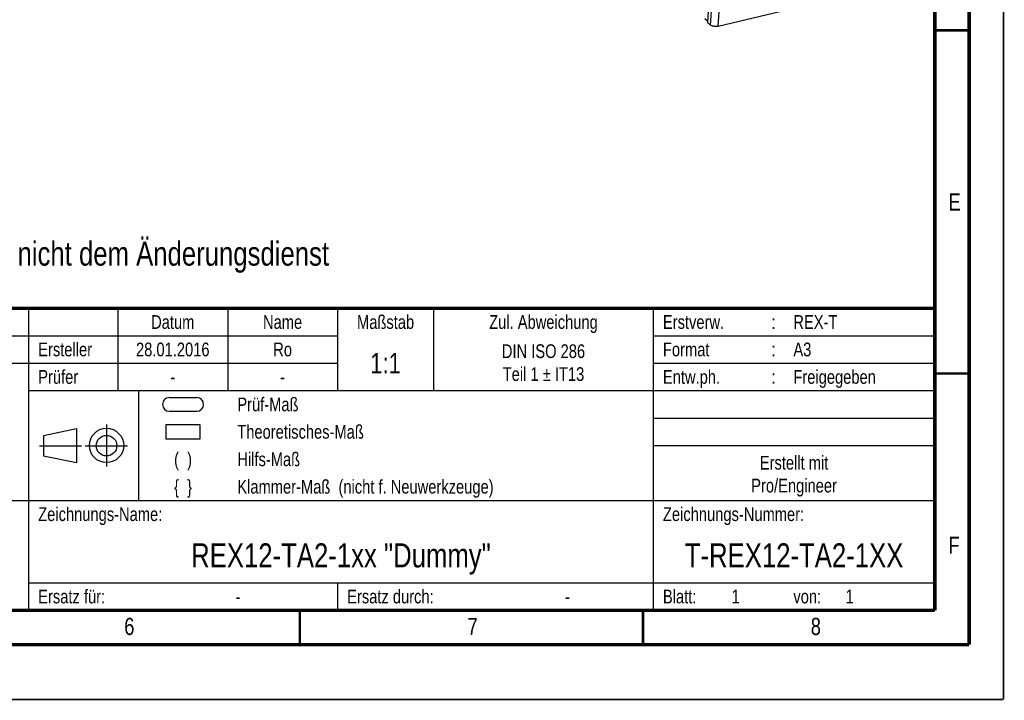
# Model space of a CAD drawing. Extents: x 0 to 420, y 0 to 297.
# Tile 18 of 39: x 277 to 420, y 0 to 99. Entities that reach past the tile are written whole.
import ezdxf

# ---------------------------------------------------------------- set-up
doc = ezdxf.new("R2010")
doc.units = 0
doc.header["$LTSCALE"] = 23.1
for name, color, linetype in [('_NOTIZEN', 7, 'CONTINUOUS'), ('T-REX12-TA2-1XX_DXF_FORMAT', 7, 'CONTINUOUS'), ('T-REX12-TA2-1XX_DXF_TEXT', 7, 'CONTINUOUS'), ('T-REX12-TA2-DXF_CONTINUOUS_LINE', 7, 'CONTINUOUS')]:
    doc.layers.add(name, color=color, linetype=linetype)
doc.styles.get("Standard").update_dxf_attribs({"font": 'txt', "width": 0.8})

# ---------------------------------------------------------------- blocks, each defined once
blk = doc.blocks.new('PROJEKTIONSMETHODE_BL0', base_point=(286, 37))
at = {"layer": 'T-REX12-TA2-DXF_CONTINUOUS_LINE', "color": 5, "linetype": 'CONTINUOUS'}
for p, q in [((280.15, 38.46), (284.98, 39.46)), ((284.98, 39.46), (284.98, 34.5)), ((280.15, 38.46), (280.15, 35.45)), ((284.98, 34.5), (280.15, 35.45))]:
    blk.add_line(p, q, dxfattribs=at)
at = {"layer": 'T-REX12-TA2-DXF_CONTINUOUS_LINE', "color": 9, "linetype": 'CONTINUOUS'}
for p, q in [((289.34, 40.05), (289.34, 33.95)), ((279.61, 36.95), (285.7, 36.95)), ((286.25, 36.95), (292.39, 36.95))]:
    blk.add_line(p, q, dxfattribs=at)
at = {"layer": 'T-REX12-TA2-DXF_CONTINUOUS_LINE', "color": 5, "linetype": 'CONTINUOUS'}
for centre, radius in [((289.35, 37.01), 2.5), ((289.35, 36.98), 1.5)]:
    blk.add_circle(centre, radius, dxfattribs=at)
blk = doc.blocks.new('PRUEF_BEMASSUNG_BL1', base_point=(300.5, 43))
at = {"layer": 'T-REX12-TA2-DXF_CONTINUOUS_LINE', "color": 7, "linetype": 'CONTINUOUS'}
for p, q in [((298.5, 44), (302.5, 44)), ((298.5, 42), (302.5, 42))]:
    blk.add_line(p, q, dxfattribs=at)
for centre, start, end in [((298.5, 43), 90, 270), ((302.5, 43), 270, 90)]:
    blk.add_arc(centre, 1, start, end, dxfattribs=at)
blk = doc.blocks.new('THEORETISCHE_BEMASSUNG_BL2', base_point=(300.5, 39))
at = {"layer": 'T-REX12-TA2-DXF_CONTINUOUS_LINE', "color": 7, "linetype": 'CONTINUOUS'}
for p, q in [((298, 40), (298, 38)), ((303, 40), (298, 40)), ((303, 38), (303, 40)), ((298, 38), (303, 38))]:
    blk.add_line(p, q, dxfattribs=at)

msp = doc.modelspace()

# ---------------------------------------------------------------- linework, layer by layer
at = {"layer": 'T-REX12-TA2-1XX_DXF_FORMAT', "color": 2, "linetype": 'CONTINUOUS'}
for p, q in [((225, 57), (410, 57)), ((278, 57), (278, 13)), ((291, 57), (291, 45)), ((307, 57), (307, 45)), ((323, 57), (323, 45)), ((337, 57), (337, 45)), ((369, 57), (369, 13)), ((410, 57), (410, 13)), ((225, 53), (323, 53)), ((369, 53), (410, 53)), ((225, 49), (323, 49)), ((369, 49), (410, 49)), ((278, 45), (410, 45)), ((294, 45), (294, 29)), ((369, 41), (410, 41)), ((369, 37), (410, 37)), ((225, 29), (410, 29)), ((278, 17), (410, 17)), ((323, 17), (323, 13)), ((225, 13), (410, 13))]:
    msp.add_line(p, q, dxfattribs=at)
at = {"layer": 'T-REX12-TA2-1XX_DXF_FORMAT', "color": 9, "linetype": 'CONTINUOUS', "const_width": 0.25}
for points in [[(420, 0), (420, 297)], [(0, 0), (420, 0)]]:
    msp.add_lwpolyline(points, dxfattribs=at)
at = {"layer": 'T-REX12-TA2-1XX_DXF_FORMAT', "color": 7, "linetype": 'CONTINUOUS'}
for points, const_width in [([(415, 8), (415, 292)], 0.5), ([(410, 13), (410, 287)], 0.5), ([(410, 97.5), (415, 97.5)], 0.35), ([(225, 57), (410, 57)], 0.5), ([(410, 47.5), (415, 47.5)], 0.35), ([(20, 13), (410, 13)], 0.5), ([(317.5, 8), (317.5, 13)], 0.35), ([(367.5, 8), (367.5, 13)], 0.35), ([(15, 8), (415, 8)], 0.5)]:
    msp.add_lwpolyline(points, dxfattribs=dict(at, const_width=const_width))
at = {"layer": 'T-REX12-TA2-DXF_CONTINUOUS_LINE', "color": 7, "linetype": 'CONTINUOUS'}
for p, q in [((377.094, 101.9463), (376.8848, 98.6673)), ((376.8961, 98.845), (376.4897, 99.1915)), ((378.4443, 98.0869), (387.5984, 100.3021)), ((377.3481, 98.2724), (376.8848, 98.6673))]:
    msp.add_line(p, q, dxfattribs=at)
at = {"layer": 'T-REX12-TA2-DXF_CONTINUOUS_LINE', "color": 9, "linetype": 'CONTINUOUS'}
for p, q in [((377.3481, 98.2724), (377.5712, 101.7699)), ((378.4443, 98.0869), (378.6674, 101.5844))]:
    msp.add_line(p, q, dxfattribs=at)
at = {"layer": 'T-REX12-TA2-DXF_CONTINUOUS_LINE', "color": 7, "linetype": 'CONTINUOUS'}
msp.add_open_spline([(378.4443, 98.0869), (378.3977, 98.0756), (378.3003, 98.0584), (378.1497, 98.0477), (377.9946, 98.0516), (377.8409, 98.0699), (377.6945, 98.1019), (377.5606, 98.1464), (377.4444, 98.2018), (377.377, 98.2477), (377.3481, 98.2724)], degree=3, knots=[0, 0, 0, 0, 0.12556875, 0.25856511, 0.39522849, 0.531549, 0.66353961, 0.78750926, 0.9003661, 1, 1, 1, 1], dxfattribs=at)

# ---------------------------------------------------------------- block references
at = {"layer": 'T-REX12-TA2-DXF_CONTINUOUS_LINE', "color": 2, "linetype": 'CONTINUOUS'}
for name, p in [('PRUEF_BEMASSUNG_BL1', (300.5, 43)), ('PROJEKTIONSMETHODE_BL0', (286, 37)), ('THEORETISCHE_BEMASSUNG_BL2', (300.5, 39))]:
    msp.add_blockref(name, p, dxfattribs=at)

# ---------------------------------------------------------------- texts
at = {"layer": '_NOTIZEN', "color": 5, "linetype": 'CONTINUOUS'}
for s, insert, char_height, width, attachment_point in [('Prüf-Maß', (308.4, 44), 2, 17.571429, 1), ('Theoretisches-Maß', (308.4, 40), 2, 36.285714, 1), ('(  )', (300.5, 36), 2, 7.285714, 2), ('Hilfs-Maß', (308.4, 36), 2, 18.714286, 1), ('Erstellt mit\\PPro/Engineer', (389.5, 35.5), 2, 25.071429, 2), ('\\{  \\}', (300.5, 32), 2, 8.142857, 2), ('Klammer-Maß  (nicht f. Neuwerkzeuge)', (308.4, 32), 2, 76.571429, 1), ('Zeichnungs-Name:', (279.4, 28), 2, 33.5, 1), ('Zeichnungs-Nummer:', (370.4, 28), 2, 38.214286, 1), ('REX12-TA2-1xx "Dummy"', (323.5, 22.75), 3.5, 83, 2), ('T-REX12-TA2-1XX', (389.5, 22.75), 3.5, 60.375, 2), ('Ersatz für:', (279.4, 16), 2, 21.428571, 1), ('Ersatz durch:', (324.4, 16), 2, 25.928571, 1), ('Blatt:', (370.4, 16), 2, 10.5, 1), ('1', (380.4, 16), 2, 1.714286, 1), (' 1', (396.4, 16), 2, 4.071429, 1), ('-', (308.5, 16), 2, 2.142857, 2), ('-', (356.5, 16), 2, 2.142857, 2), ('von:', (389.4, 16), 2, 7.5, 1)]:
    msp.add_mtext(s, dxfattribs=dict(at, insert=insert, char_height=char_height, width=width, attachment_point=attachment_point))
at = {"layer": 'T-REX12-TA2-1XX_DXF_FORMAT', "color": 5, "linetype": 'CONTINUOUS'}
for s, insert, char_height, width, attachment_point in [('E', (412, 73.7288), 2.5, 2.678571, 1), ('Datum', (299, 56), 2, 11.5, 2), ('Name', (315, 56), 2, 9.428571, 2), ('Maßstab', (330, 56), 2, 15.428571, 2), ('Zul. Abweichung', (353, 56), 2, 32, 2), ('Erstverw.', (370.4, 56), 2, 18.857143, 1), ('REX-T', (389.4, 56), 2, 11.785714, 1), (':', (386.5, 56), 2, 1.071429, 2), ('Ersteller', (279.4, 52), 2, 17.142857, 1), ('28.01.2016', (299, 52), 2, 21, 2), ('Ro', (315, 52), 2, 4.5, 2), ('DIN ISO 286\\PTeil 1 \\Fgdt;{\\Fgdt;`}\\Ftxt; IT13', (353, 51.75), 2, 28.678571, 2), ('Format', (370.4, 52), 2, 12.857143, 1), ('A3', (389.4, 52), 2, 4.714286, 1), ('1:1', (330, 50.5), 3, 6.75, 2), (':', (386.5, 52), 2, 1.071429, 2), ('Prüfer', (279.4, 48), 2, 12.214286, 1), ('Entw.ph.', (370.4, 48), 2, 16.714286, 1), (':', (386.5, 48), 2, 1.071429, 2), ('Freigegeben', (389.4, 48), 2, 22.785714, 1), ('-', (299, 48), 2, 2.142857, 2), ('-', (315, 48), 2, 2.142857, 2), ('F', (412, 23.7288), 2.5, 2.678571, 1), ('6', (291.9276, 11.8879), 2.5, 2.946429, 1), ('7', (341.9276, 11.8879), 2.5, 2.946429, 1), ('8', (391.9276, 11.8879), 2.5, 2.946429, 1)]:
    msp.add_mtext(s, dxfattribs=dict(at, insert=insert, char_height=char_height, width=width, attachment_point=attachment_point))
at = {"layer": 'T-REX12-TA2-1XX_DXF_TEXT', "color": 5, "linetype": 'CONTINUOUS', "insert": (225.5985, 66.7156), "char_height": 3.5, "width": 199.5, "attachment_point": 1}
msp.add_mtext('Achtung: Zeichnung unterliegt nicht dem Änderungsdienst', dxfattribs=at)

doc.saveas('drawing.dxf')
